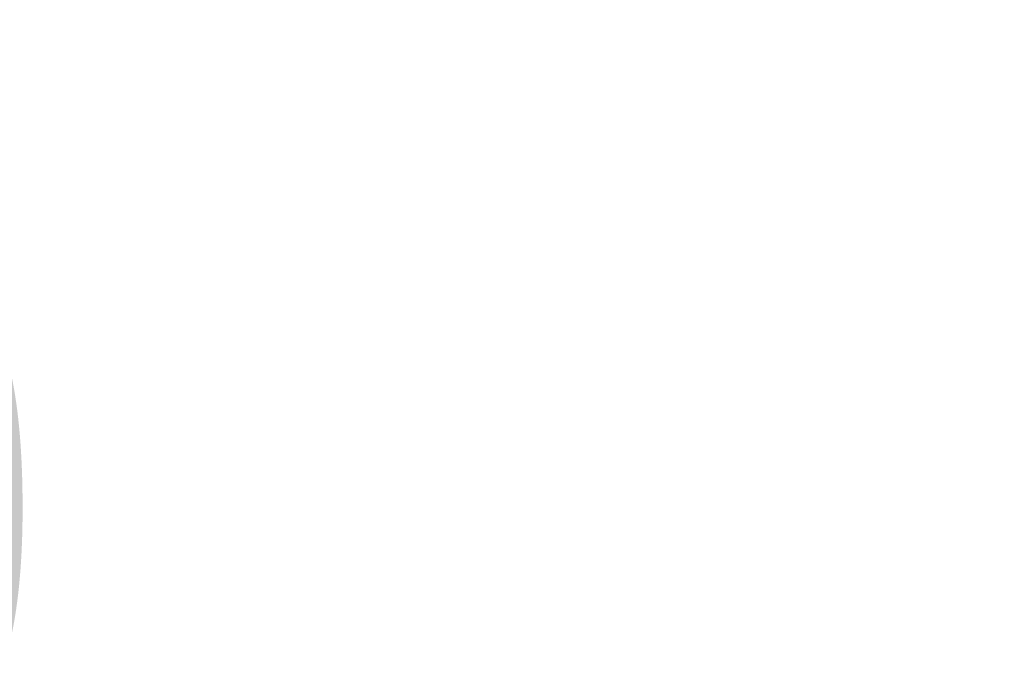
# Model space of a CAD drawing. Header units: centimetres. Extents: x -1631 to 21770, y -8842 to 3590.
# Tile 29 of 142: x 299 to 336, y 972 to 996. Entities that reach past the tile are written whole.
import ezdxf

# ---------------------------------------------------------------- set-up
doc = ezdxf.new("R2010")
doc.units = ezdxf.units.CM
doc.linetypes.add('Dash', pattern=[60, 30, -30])
for name, color, linetype, lineweight in [('A-ANNO-DIMS', 211, 'Continuous', 13), ('A-ANNO-DIMS-100', 211, 'Continuous', 13), ('A-DETL', 90, 'Continuous', 9)]:
    doc.layers.add(name, color=color, linetype=linetype, lineweight=lineweight)
doc.styles.add('Arial Narrow_5', font='ARIALN.TTF', dxfattribs={"height": 20})
doc.dimstyles.new('Diagonal_1_100__0__wewnętrzne', dxfattribs={"dimscale": 30.48, "dimtxt": 20.468619, "dimasz": 0.656168, "dimexe": 0.164042, "dimexo": 0.0625, "dimgap": 0.032808, "dimtad": 1, "dimdec": 0, "dimdsep": 46, "dimtxsty": 'Arial Narrow_5', "dimblk1": 'OBLIQUE', "dimblk2": 'OBLIQUE', "dimsah": 1, "dimcen": 0.09, "dimazin": 0, "dimtfac": 1, "dimtdec": 4, "dimtix": 1, "dimtmove": 0, "dimatfit": 3, "dimfxl": 0, "dimtvp": 1, "dimtolj": 1, "dimtzin": 0, "dimarcsym": 0})

# ---------------------------------------------------------------- blocks, each defined once
blk = doc.blocks.new('DIMBLOCK159-6_piętro IV __13_80 m_ - stan projektowany')
at = {"layer": 'A-ANNO-DIMS-100', "transparency": 16777216}
for p, q in [((277.377, 960.85), (287.377, 970.85)), ((297.377, 960.85), (307.377, 970.85)), ((277.377, 965.85), (277.377, 955.85)), ((277.377, 960.85), (277.377, 965.85)), ((297.377, 965.85), (297.377, 955.85)), ((297.377, 960.85), (297.377, 965.85)), ((277.377, 960.85), (267.377, 950.85)), ((277.377, 960.85), (297.377, 960.85)), ((297.377, 960.85), (287.377, 950.85))]:
    blk.add_line(p, q, dxfattribs=at)
at = {"layer": 'A-ANNO-DIMS-100', "color": 0, "transparency": 16777216, "insert": (274.706, 987.698), "char_height": 20, "width": 30.41052, "attachment_point": 1, "line_spacing_factor": 0.974696, "style": 'Arial Narrow_5'}
blk.add_mtext('20', dxfattribs=at)
blk = doc.blocks.new('_Oblique')
at = {"color": 0, "linetype": 'ByBlock', "lineweight": -2}
blk.add_line((-0.5, -0.5), (0.5, 0.5), dxfattribs=at)

msp = doc.modelspace()

# ---------------------------------------------------------------- linework, layer by layer
at = {"layer": 'A-DETL', "linetype": 'Dash', "lineweight": 25}
msp.add_open_spline([(412.842, 1006.951), (412.842, 497.964), (412.842, 435.326), (370.988, 410.917), (291.377, 409.326)], degree=3, knots=[0, 0, 0, 0, 6.781245, 8.866954, 8.866954, 8.866954, 8.866954], dxfattribs=at)

# ---------------------------------------------------------------- dimensions: what is measured, and where the dimension line sits
at = {"layer": 'A-ANNO-DIMS'}
dim = msp.add_linear_dim(base=(297.377, 960.85), p1=(277.377, 965.85), p2=(297.377, 965.85), dimstyle='Diagonal_1_100__0__wewnętrzne', override={"dimpost": '<>', "dimfxl": 20}, dxfattribs=at)
dim.commit()
dim.dimension.update_dxf_attribs({"geometry": 'DIMBLOCK159-6_piętro IV __13_80 m_ - stan projektowany', "text_midpoint": (287.377, 972.062)})

doc.saveas('drawing.dxf')
